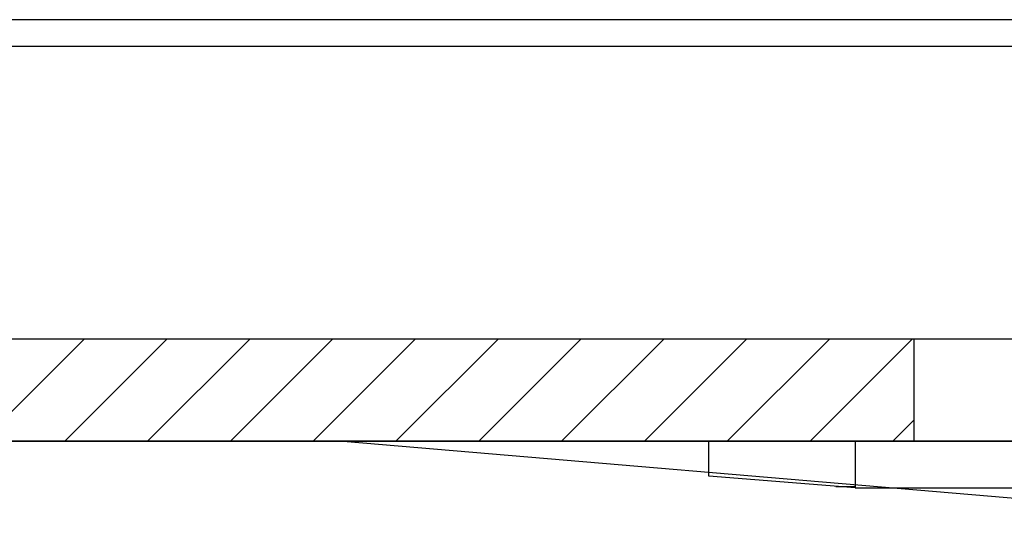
# Model space of a CAD drawing. Extents: x -1765 to 4890, y -3481 to 1222.
# Tile 8 of 98: x -179 to -145, y -2513 to -2496. Entities that reach past the tile are written whole.
import ezdxf

# ---------------------------------------------------------------- set-up
doc = ezdxf.new("R2010")
doc.units = 0
doc.layers.add('1', color=7, linetype='CONTINUOUS')

# ---------------------------------------------------------------- blocks, each defined once
blk = doc.blocks.new('PCC_S__144', base_point=(-282, -2511.751241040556))
at = {"layer": '1', "color": 3, "linetype": 'CONTINUOUS'}
blk.add_line((-251.1000000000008, -2510.451241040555), (-8.8999999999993, -2510.451241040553), dxfattribs=at)
blk = doc.blocks.new('TSK_APM90__175', base_point=(-390, -2520.158101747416))
at = {"layer": '1'}
blk.add_blockref('PCC_S__144', (-282, -2511.751241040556), dxfattribs=at)
blk = doc.blocks.new('SV_POGOTOWER__211', base_point=(173.8242975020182, -3337.478711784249))
at = {"layer": '1', "color": 4, "linetype": 'CONTINUOUS'}
blk.add_line((-130, -2496.051241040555), (-185.0000000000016, -2496.051241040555), dxfattribs=at)
blk = doc.blocks.new('PC_STIFF_S__213', base_point=(282.141215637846, -3662.945733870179))
at = {"layer": '1', "color": 5, "linetype": 'CONTINUOUS'}
for p, q in [((-179.5000000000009, -2496.951241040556), (-130, -2496.951241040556)), ((-179.5000000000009, -2506.951241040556), (-130, -2506.951241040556))]:
    blk.add_line(p, q, dxfattribs=at)
blk = doc.blocks.new('SV_PROBECARD__214', base_point=(293.5911794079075, -3362.453899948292))
at = {"layer": '1', "linetype": 'CONTINUOUS'}
h = blk.add_hatch(dxfattribs=at)
h.set_pattern_fill('USER', color=1, scale=2, angle=45, pattern_type=0)
h.set_pattern_definition([(45, (0, 0), (-1.414213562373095, 1.4142135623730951), [])])
h.paths.add_polyline_path([(-148, -2506.951241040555), (-240.1000000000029, -2506.951241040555), (-240.1000000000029, -2508.851241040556), (-238.5000000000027, -2510.451241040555), (-148, -2510.451241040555)])
h = blk.add_hatch(dxfattribs=at)
h.set_pattern_fill('USER', color=1, scale=2, pattern_type=0)
h.set_pattern_definition([(0, (0, 0), (0, 2), [])])
h.paths.add_polyline_path([(-150, -2510.451241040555), (-155, -2510.451241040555), (-155, -2511.651241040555), (-150, -2512.051241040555)])
at = {"layer": '1', "color": 1, "linetype": 'CONTINUOUS'}
for p, q in [((-240.1000000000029, -2506.951241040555), (-148, -2506.951241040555)), ((-148, -2506.951241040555), (-112.0000000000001, -2506.951241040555)), ((-148, -2506.951241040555), (-148, -2510.451241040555)), ((-148, -2510.451241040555), (-238.5000000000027, -2510.451241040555)), ((-167.4920127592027, -2510.451241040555), (-138, -2512.951241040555)), ((-155, -2510.451241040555), (-167.4920127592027, -2510.451241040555)), ((-155, -2511.651241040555), (-155, -2510.451241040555)), ((-150, -2510.451241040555), (-155, -2510.451241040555)), ((-148, -2510.451241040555), (-150, -2510.451241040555)), ((-150, -2510.451241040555), (-150, -2512.051241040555)), ((-112.0000000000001, -2510.451241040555), (-148, -2510.451241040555)), ((-112.0000000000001, -2510.451241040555), (-148, -2510.451241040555)), ((-150, -2512.051241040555), (-155, -2511.651241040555)), ((-150, -2512.051241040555), (-110.0000000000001, -2512.051241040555))]:
    blk.add_line(p, q, dxfattribs=at)
at = {"layer": '1'}
blk.add_blockref('PC_STIFF_S__213', (282.141215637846, -3662.945733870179), dxfattribs=at)
blk = doc.blocks.new('SIDE_VIEW__215', base_point=(-149.4497234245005, -3345.858052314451))
at = {"layer": '1'}
for name, p in [('SV_POGOTOWER__211', (173.8242975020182, -3337.478711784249)), ('SV_PROBECARD__214', (293.5911794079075, -3362.453899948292))]:
    blk.add_blockref(name, p, dxfattribs=at)
blk = doc.blocks.new('WPIF_TSK__216', base_point=(-92.1757024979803, -3712.742495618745))
at = {"layer": '1'}
for name, p in [('TSK_APM90__175', (-390, -2520.158101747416)), ('SIDE_VIEW__215', (-149.4497234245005, -3345.858052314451))]:
    blk.add_blockref(name, p, dxfattribs=at)
blk = doc.blocks.new('C-E2803-62282-1S11B__217', base_point=(-130, -2449.251241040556))
at = {"layer": '1'}
blk.add_blockref('WPIF_TSK__216', (-92.1757024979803, -3712.742495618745), dxfattribs=at)

msp = doc.modelspace()

# ---------------------------------------------------------------- block references
at = {"layer": '1'}
msp.add_blockref('C-E2803-62282-1S11B__217', (-130, -2449.251241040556), dxfattribs=at)

doc.saveas('drawing.dxf')
